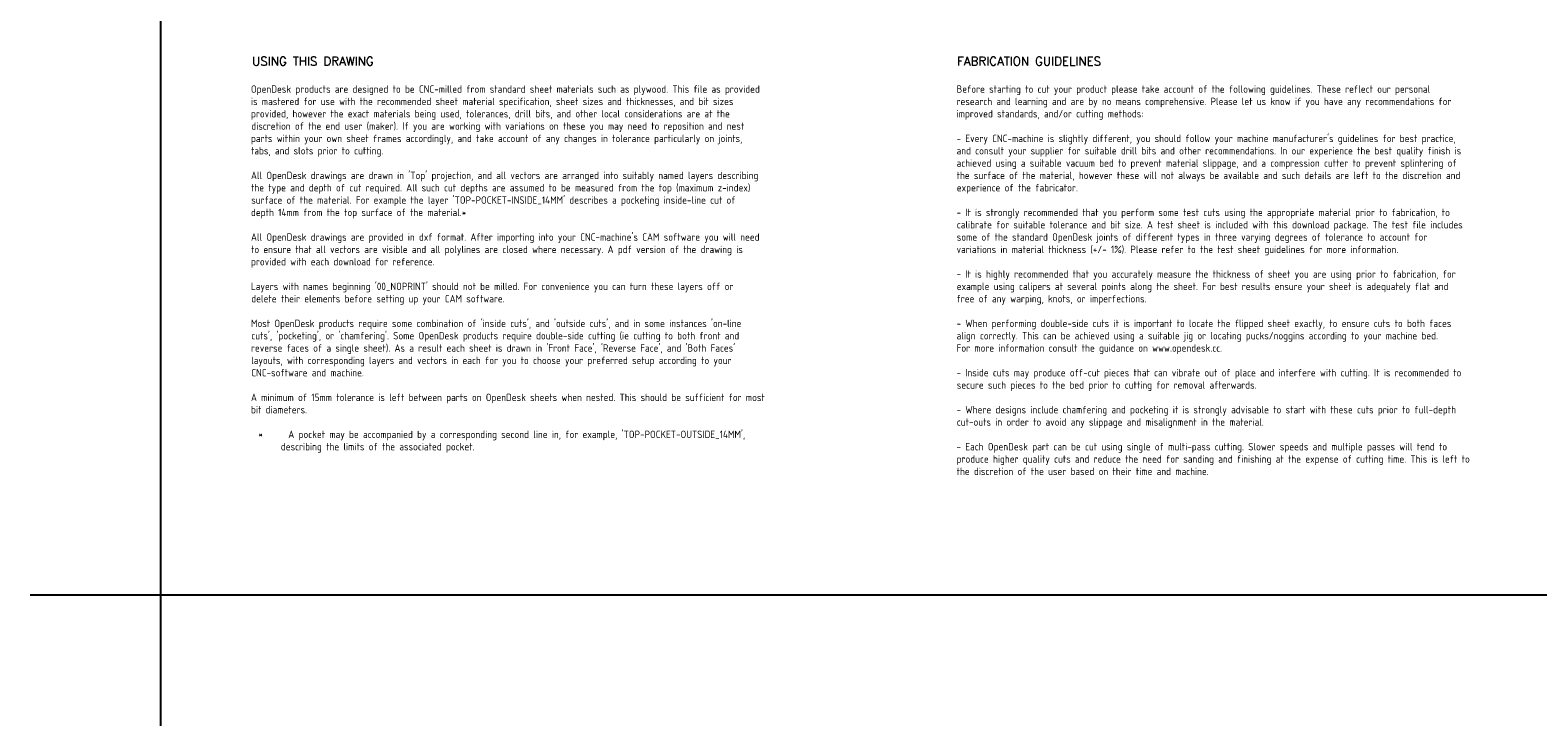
# Model space of a CAD drawing. Extents: x -300 to 5880, y -300 to 4158.
# Tile 1 of 4: x -300 to 3164, y -300 to 1299. Entities that reach past the tile are written whole.
import ezdxf
from ezdxf.enums import TextEntityAlignment as Align

# ---------------------------------------------------------------- set-up
doc = ezdxf.new("R2010")
doc.units = 0
doc.layers.add('00-NOPRINT_TEXT', color=7, linetype='CONTINUOUS')
doc.styles.add('OD-ISOCP-17', font='isocp.shx', dxfattribs={"height": 17})
doc.styles.add('OD-SIMPLEX-20', font='simplex.shx', dxfattribs={"height": 20})

msp = doc.modelspace()

# ---------------------------------------------------------------- linework, layer by layer
at = {"layer": '00-NOPRINT_TEXT', "flags": 128}
msp.add_lwpolyline([(0, 4158), (5880, 4158), (5880, 0), (0, 0)], close=True, dxfattribs=at)
msp.add_lwpolyline([(0, -300), (0, 0), (-300, 0)], dxfattribs=at)

# ---------------------------------------------------------------- texts
at = {"layer": '00-NOPRINT_TEXT', "color": 7, "style": 'OD-SIMPLEX-20'}
for s, p in [('USING THIS DRAWING', (210, 1237.4)), ('FABRICATION GUIDELINES', (1830, 1237.4))]:
    msp.add_text(s, height=20, rotation=360, dxfattribs=at).set_placement(p, align=Align.TOP_LEFT)
at = {"layer": '00-NOPRINT_TEXT', "color": 7, "style": 'OD-ISOCP-17'}
for s, p in [('OpenDesk products are designed to be CNC-milled from standard sheet materials such as plywood. This file as provided', (207.4, 1154.7)), ('is mastered for use with the recommended sheet material specification, sheet sizes and thicknesses, and bit sizes', (207.4, 1126.3)), ('research and learning and are by no means comprehensive. Please let us know if you have any recommendations for', (1828.7, 1126.3)), ('Before starting to cut your product please take account of the following guidelines. These reflect our personal', (1828.7, 1154.7)), ('provided, however the exact materials being used, tolerances, drill bits, and other local considerations are at the', (207.4, 1098)), ('improved standards, and/or cutting methods:', (1828.7, 1098)), ('discretion of the end user (maker). If you are working with variations on these you may need to reposition and nest', (208.1, 1069.7)), ('parts within your own sheet frames accordingly, and take account of any changes in tolerance particularly on joints,', (207.4, 1041.3)), ("- Every CNC-machine is slightly different, you should follow your machine manufacturer's guidelines for best practice,", (1828.7, 1041.3)), ('tabs, and slots prior to cutting.', (207.4, 1013)), ('and consult your supplier for suitable drill bits and other recommendations. In our experience the best quality finish is', (1828.7, 1013)), ("All OpenDesk drawings are drawn in 'Top' projection, and all vectors are arranged into suitably named layers describing", (207.4, 956.3)), ('the surface of the material, however these will not always be available and such details are left to the discretion and', (1828.7, 956.3)), ('achieved using a suitable vacuum bed to prevent material slippage, and a compression cutter to prevent splintering of', (1828.7, 984.7)), ('the type and depth of cut required. All such cut depths are assumed to be measured from the top (maximum z-index)', (207.4, 928)), ('experience of the fabricator.', (1829.2, 928)), ("surface of the material. For example the layer 'TOP-POCKET-INSIDE_14MM' describes a pocketing inside-line cut of", (208, 899.7)), ('depth 14mm from the top surface of the material.*', (207.4, 871.3)), ('- It is strongly recommended that you perform some test cuts using the appropriate material prior to fabrication, to', (1828.7, 871.3)), ("All OpenDesk drawings are provided in dxf format. After importing into your CNC-machine's CAM software you will need", (207.4, 814.7)), ('some of the standard OpenDesk joints of different types in three varying degrees of tolerance to account for', (1829.2, 814.7)), ('calibrate for suitable tolerance and bit size. A test sheet is included with this download package. The test file includes', (1829.3, 843)), ('to ensure that all vectors are visible and all polylines are closed where necessary. A pdf version of the drawing is', (207.4, 786.3)), ('variations in material thickness (+/- 1%%%). Please refer to the test sheet guidelines for more information.', (1828.7, 786.3)), ('provided with each download for reference.', (207.4, 758)), ('- It is highly recommended that you accurately measure the thickness of sheet you are using prior to fabrication, for', (1828.7, 729.7)), ("Layers with names beginning '00_NOPRINT' should not be milled. For convenience you can turn these layers off or", (207.4, 701.3)), ('example using calipers at several points along the sheet. For best results ensure your sheet is adequately flat and', (1829.2, 701.3)), ('delete their elements before setting up your CAM software.', (208.1, 673)), ('free of any warping, knots, or imperfections.', (1828.7, 673)), ("Most OpenDesk products require some combination of 'inside cuts', and 'outside cuts', and in some instances 'on-line", (207.4, 616.3)), ('- When performing double-side cuts it is important to locate the flipped sheet exactly, to ensure cuts to both faces', (1828.7, 616.3)), ("cuts', 'pocketing', or 'chamfering'. Some OpenDesk products require double-side cutting (ie cutting to both front and", (208.1, 588)), ('align correctly. This can be achieved using a suitable jig or locating pucks/noggins according to your machine bed.', (1828.7, 588)), ("reverse faces of a single sheet). As a result each sheet is drawn in 'Front Face', 'Reverse Face', and 'Both Faces'", (207.4, 559.7)), ('For more information consult the guidance on www.opendesk.cc.', (1828.7, 559.7)), ('CNC-software and machine.', (208.2, 503)), ('layouts, with corresponding layers and vectors in each for you to choose your preferred setup according to your', (207.8, 531.3)), ('- Inside cuts may produce off-cut pieces that can vibrate out of place and interfere with cutting. It is recommended to', (1828.7, 503)), ('secure such pieces to the bed prior to cutting for removal afterwards.', (1829.2, 474.7)), ('A minimum of 15mm tolerance is left between parts on OpenDesk sheets when nested. This should be sufficient for most', (207.4, 446.3)), ('bit diameters.', (207.4, 418)), ('- Where designs include chamfering and pocketing it is strongly advisable to start with these cuts prior to full-depth', (1828.7, 418)), ('cut-outs in order to avoid any slippage and misalignment in the material.', (1829.3, 389.7)), ("*      A pocket may be accompanied by a corresponding second line in, for example, 'TOP-POCKET-OUTSIDE_14MM',", (224.4, 361.3)), ('describing the limits of the associated pocket.', (276.1, 333)), ('- Each OpenDesk part can be cut using single of multi-pass cutting. Slower speeds and multiple passes will tend to', (1828.7, 333)), ('produce higher quality cuts and reduce the need for sanding and finishing at the expense of cutting time. This is left to', (1828.7, 304.7)), ('the discretion of the user based on their time and machine.', (1828.7, 276.3))]:
    msp.add_text(s, height=17, rotation=360, dxfattribs=at).set_placement(p)

doc.saveas('drawing.dxf')
